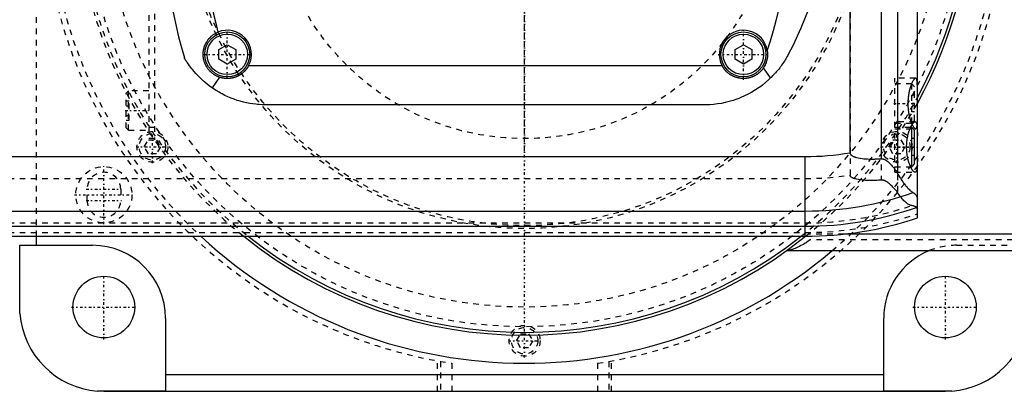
# Model space of a CAD drawing. Extents: x -702 to 174, y -90 to 90.
# Tile 11 of 13: x -90 to 86, y -90 to -24. Entities that reach past the tile are written whole.
import ezdxf

# ---------------------------------------------------------------- set-up
doc = ezdxf.new("R2010")
doc.units = 0
doc.linetypes.add('CENTER', pattern=[1.5, 0.45, -0.5, 0.05, -0.5])
doc.linetypes.add('DASHED', pattern=[2, 1, -1])
for name, color, linetype in [('AM_0', 7, 'CONTINUOUS'), ('AM_3', 7, 'DASHED'), ('AM_7', 7, 'CENTER')]:
    doc.layers.add(name, color=color, linetype=linetype)

msp = doc.modelspace()

# ---------------------------------------------------------------- linework, layer by layer
at = {"layer": 'AM_0', "color": 7, "linetype": 'CONTINUOUS'}
for p, q in [((70, -59.1), (70, 59.1)), ((66.48, 51.17), (66.48, -51.17)), ((58, -47.52), (58, 47.52)), ((63.58, 48.57), (63.58, -48.57)), ((-54.5, -29.13), (-53, -28.27)), ((-54.5, -30.87), (-54.5, -29.13)), ((-53, -28.27), (-51.5, -29.13)), ((-51.5, -29.13), (-51.5, -30.87)), ((37.5, -29.13), (39, -28.27)), ((37.5, -30.87), (37.5, -29.13)), ((39, -28.27), (40.5, -29.13)), ((40.5, -29.13), (40.5, -30.87)), ((-53, -31.73), (-54.5, -30.87)), ((-51.5, -30.87), (-53, -31.73)), ((39, -31.73), (37.5, -30.87)), ((40.5, -30.87), (39, -31.73)), ((-49.19, -32), (35.19, -32)), ((43.84, -34.2), (42.58, -32.38)), ((-54.39, -34.07), (-55.72, -35.94)), ((32, -39), (-46, -39)), ((69, -43), (68.79, -43)), ((69.5, -43.5), (69, -43)), ((69, -50), (69, -43)), ((69.5, -49.5), (69.5, -43.5)), ((-325.1, -48.19), (50, -48.19)), ((50, -62.39), (50, -48.19)), ((68.79, -50), (69, -50)), ((69, -50), (69.5, -49.5)), ((-346.27, -57.89), (50, -57.89)), ((-387.95, -60.6), (50, -60.6)), ((-440, -62.39), (50, -62.39)), ((-87, -64), (-87, -62.39)), ((127, -62), (56.95, -62)), ((-89.96, -64), (-77, -64)), ((-89.96, -76.12), (-89.96, -64)), ((127, -65), (46.64, -65)), ((-64, -77), (-64, -89.96)), ((64, -89.96), (64, -77)), ((-64, -87), (64, -87)), ((-64, -89.96), (-76.12, -89.96)), ((-75, -90), (75, -90)), ((76.12, -89.96), (64, -89.96))]:
    msp.add_line(p, q, dxfattribs=at)
for points in [[(50.56, -22.12, 0), (49.26, -25.35, 0), (47.78, -28.5, 0), (46.98, -30.04, 0)], [(-54.39, -34.07, 0), (-54.44, -34.05, 0), (-54.53, -34.02, 0), (-54.62, -33.99, 0), (-54.66, -33.97, 0), (-54.7, -33.95, 0), (-54.79, -33.91, 0), (-54.88, -33.87, 0), (-54.96, -33.83, 0), (-55.05, -33.78, 0), (-55.13, -33.74, 0), (-55.17, -33.71, 0), (-55.21, -33.69, 0), (-55.29, -33.64, 0), (-55.37, -33.59, 0), (-55.45, -33.53, 0), (-55.53, -33.48, 0), (-55.6, -33.42, 0), (-55.64, -33.39, 0), (-55.68, -33.36, 0), (-55.75, -33.3, 0), (-55.82, -33.24, 0), (-55.86, -33.21, 0), (-55.9, -33.18, 0), (-55.96, -33.11, 0), (-56.03, -33.05, 0), (-56.07, -33.01, 0), (-56.1, -32.98, 0), (-56.17, -32.91, 0), (-56.23, -32.84, 0), (-56.29, -32.77, 0), (-56.35, -32.69, 0), (-56.41, -32.62, 0), (-56.44, -32.58, 0), (-56.47, -32.54, 0), (-56.53, -32.46, 0), (-56.58, -32.38, 0), (-56.63, -32.3, 0), (-56.69, -32.22, 0), (-56.73, -32.13, 0), (-56.76, -32.09, 0), (-56.78, -32.05, 0), (-56.83, -31.96, 0), (-56.87, -31.87, 0), (-56.91, -31.79, 0), (-56.95, -31.7, 0), (-56.99, -31.61, 0), (-57.01, -31.56, 0), (-57.02, -31.52, 0), (-57.06, -31.43, 0), (-57.09, -31.33, 0), (-57.12, -31.24, 0), (-57.14, -31.14, 0), (-57.17, -31.05, 0), (-57.18, -31, 0), (-57.19, -30.95, 0), (-57.21, -30.86, 0), (-57.23, -30.76, 0), (-57.25, -30.67, 0), (-57.26, -30.57, 0), (-57.27, -30.47, 0), (-57.28, -30.43, 0), (-57.28, -30.38, 0), (-57.29, -30.28, 0), (-57.3, -30.18, 0), (-57.3, -30.14, 0), (-57.3, -30.09, 0), (-57.3, -29.99, 0), (-57.3, -29.9, 0), (-57.3, -29.85, 0), (-57.3, -29.8, 0), (-57.29, -29.7, 0), (-57.28, -29.61, 0), (-57.27, -29.51, 0), (-57.26, -29.42, 0), (-57.25, -29.32, 0), (-57.24, -29.27, 0), (-57.23, -29.23, 0), (-57.21, -29.13, 0), (-57.19, -29.04, 0), (-57.17, -28.95, 0), (-57.14, -28.86, 0), (-57.12, -28.76, 0), (-57.1, -28.72, 0), (-57.09, -28.67, 0), (-57.06, -28.58, 0), (-57.03, -28.49, 0), (-56.99, -28.41, 0), (-56.96, -28.32, 0), (-56.92, -28.23, 0), (-56.9, -28.19, 0), (-56.88, -28.14, 0), (-56.84, -28.06, 0), (-56.79, -27.98, 0), (-56.75, -27.89, 0), (-56.7, -27.81, 0), (-56.65, -27.73, 0), (-56.63, -27.69, 0), (-56.6, -27.65, 0), (-56.55, -27.57, 0), (-56.49, -27.49, 0), (-56.44, -27.41, 0), (-56.38, -27.34, 0), (-56.32, -27.26, 0), (-56.29, -27.23, 0), (-56.26, -27.19, 0), (-56.19, -27.12, 0), (-56.13, -27.05, 0), (-56.09, -27.01, 0), (-56.06, -26.98, 0), (-55.99, -26.91, 0), (-55.92, -26.84, 0), (-55.89, -26.81, 0), (-55.85, -26.78, 0), (-55.78, -26.72, 0), (-55.7, -26.65, 0), (-55.63, -26.59, 0), (-55.55, -26.54, 0), (-55.47, -26.48, 0), (-55.43, -26.45, 0), (-55.39, -26.42, 0), (-55.31, -26.37, 0), (-55.22, -26.32, 0), (-55.14, -26.27, 0), (-55.05, -26.22, 0), (-54.97, -26.18, 0), (-54.92, -26.15, 0), (-54.88, -26.13, 0), (-54.79, -26.09, 0), (-54.7, -26.05, 0), (-54.66, -26.03, 0)], [(43.25, -29.34, 0), (43.26, -29.43, 0), (43.28, -29.61, 0), (43.29, -29.78, 0), (43.3, -29.87, 0), (43.3, -29.96, 0), (43.3, -30.13, 0), (43.29, -30.31, 0), (43.27, -30.49, 0), (43.25, -30.66, 0), (43.22, -30.83, 0), (43.2, -30.92, 0), (43.18, -31.01, 0), (43.14, -31.18, 0), (43.08, -31.35, 0), (43.03, -31.51, 0), (42.96, -31.68, 0), (42.89, -31.84, 0), (42.85, -31.92, 0), (42.81, -32, 0), (42.72, -32.15, 0), (42.63, -32.3, 0), (42.58, -32.38, 0)], [(-55.72, -35.94, 0), (-55.99, -35.76, 0), (-56.5, -35.37, 0), (-56.99, -34.97, 0), (-57.22, -34.77, 0), (-57.44, -34.57, 0), (-57.86, -34.18, 0), (-58.25, -33.78, 0), (-58.61, -33.4, 0), (-58.93, -33.03, 0), (-59.22, -32.68, 0), (-59.36, -32.52, 0), (-59.48, -32.35, 0), (-59.72, -32.04, 0), (-59.93, -31.74, 0), (-60.12, -31.47, 0), (-60.22, -31.32, 0), (-60.25, -31.28, 0), (-60.27, -31.24, 0), (-60.28, -31.22, 0), (-60.3, -31.2, 0), (-60.32, -31.16, 0), (-60.34, -31.12, 0), (-60.37, -31.09, 0), (-60.39, -31.05, 0), (-60.41, -31.02, 0), (-60.42, -31, 0), (-60.43, -30.99, 0), (-60.45, -30.96, 0), (-60.47, -30.93, 0), (-60.48, -30.91, 0), (-60.48, -30.9, 0), (-60.5, -30.87, 0), (-60.52, -30.84, 0), (-60.53, -30.83, 0), (-60.53, -30.82, 0), (-60.55, -30.79, 0), (-60.56, -30.77, 0), (-60.58, -30.75, 0), (-60.59, -30.73, 0), (-60.6, -30.71, 0), (-60.6, -30.7, 0), (-60.61, -30.69, 0), (-60.62, -30.68, 0), (-60.63, -30.66, 0), (-60.63, -30.65, 0), (-60.64, -30.64, 0), (-60.64, -30.63, 0), (-60.65, -30.63, 0), (-60.65, -30.63, 0), (-60.65, -30.62, 0), (-60.65, -30.62, 0), (-60.65, -30.62, 0)], [(46.98, -30.04, 0), (46.91, -30.17, 0), (46.76, -30.43, 0), (46.61, -30.68, 0), (46.54, -30.81, 0), (46.46, -30.94, 0), (46.31, -31.18, 0), (46.15, -31.43, 0), (45.98, -31.67, 0), (45.81, -31.91, 0), (45.64, -32.14, 0), (45.56, -32.26, 0), (45.47, -32.37, 0), (45.29, -32.6, 0), (45.11, -32.82, 0), (44.92, -33.05, 0), (44.73, -33.26, 0), (44.54, -33.48, 0), (44.44, -33.58, 0), (44.35, -33.69, 0), (44.15, -33.89, 0), (43.94, -34.1, 0), (43.84, -34.2, 0)], [(-49.19, -32, 0), (-49.21, -32.03, 0), (-49.23, -32.08, 0), (-49.26, -32.13, 0), (-49.28, -32.15, 0), (-49.29, -32.18, 0), (-49.32, -32.22, 0), (-49.35, -32.27, 0), (-49.38, -32.32, 0), (-49.41, -32.37, 0), (-49.44, -32.42, 0), (-49.46, -32.44, 0), (-49.48, -32.46, 0), (-49.51, -32.51, 0), (-49.54, -32.56, 0), (-49.58, -32.6, 0), (-49.61, -32.64, 0), (-49.64, -32.69, 0), (-49.66, -32.71, 0), (-49.68, -32.73, 0), (-49.72, -32.77, 0), (-49.75, -32.82, 0), (-49.77, -32.84, 0), (-49.79, -32.86, 0), (-49.82, -32.9, 0), (-49.86, -32.94, 0), (-49.88, -32.96, 0), (-49.9, -32.98, 0), (-49.94, -33.02, 0), (-49.98, -33.06, 0), (-50.01, -33.09, 0), (-50.05, -33.13, 0), (-50.09, -33.17, 0), (-50.12, -33.19, 0), (-50.14, -33.21, 0), (-50.18, -33.24, 0), (-50.22, -33.28, 0), (-50.26, -33.32, 0), (-50.31, -33.35, 0), (-50.35, -33.39, 0), (-50.37, -33.4, 0), (-50.39, -33.42, 0), (-50.44, -33.45, 0), (-50.48, -33.49, 0), (-50.53, -33.52, 0), (-50.58, -33.55, 0), (-50.62, -33.58, 0), (-50.65, -33.6, 0), (-50.67, -33.61, 0), (-50.72, -33.65, 0), (-50.77, -33.68, 0), (-50.82, -33.7, 0), (-50.87, -33.73, 0), (-50.92, -33.76, 0), (-50.94, -33.77, 0), (-50.97, -33.79, 0), (-51.02, -33.82, 0), (-51.07, -33.84, 0), (-51.12, -33.87, 0), (-51.17, -33.89, 0), (-51.22, -33.92, 0), (-51.25, -33.93, 0), (-51.28, -33.94, 0), (-51.33, -33.96, 0), (-51.38, -33.98, 0), (-51.41, -33.99, 0), (-51.43, -34, 0), (-51.49, -34.03, 0), (-51.54, -34.05, 0), (-51.57, -34.05, 0), (-51.6, -34.06, 0), (-51.65, -34.08, 0), (-51.7, -34.1, 0), (-51.76, -34.12, 0), (-51.81, -34.13, 0), (-51.87, -34.15, 0), (-51.9, -34.16, 0), (-51.92, -34.16, 0), (-51.98, -34.18, 0), (-52.04, -34.19, 0), (-52.09, -34.2, 0), (-52.15, -34.21, 0), (-52.2, -34.23, 0), (-52.23, -34.23, 0), (-52.26, -34.24, 0), (-52.31, -34.25, 0), (-52.37, -34.25, 0), (-52.43, -34.26, 0), (-52.48, -34.27, 0), (-52.54, -34.28, 0), (-52.57, -34.28, 0), (-52.59, -34.28, 0), (-52.65, -34.29, 0), (-52.7, -34.29, 0), (-52.76, -34.29, 0), (-52.82, -34.3, 0), (-52.87, -34.3, 0), (-52.9, -34.3, 0), (-52.93, -34.3, 0), (-52.98, -34.3, 0), (-53.03, -34.3, 0), (-53.09, -34.3, 0), (-53.14, -34.3, 0), (-53.2, -34.3, 0), (-53.23, -34.29, 0), (-53.25, -34.29, 0), (-53.31, -34.29, 0), (-53.37, -34.28, 0), (-53.39, -34.28, 0), (-53.42, -34.28, 0), (-53.48, -34.27, 0), (-53.53, -34.27, 0), (-53.56, -34.26, 0), (-53.59, -34.26, 0), (-53.64, -34.25, 0), (-53.7, -34.24, 0), (-53.76, -34.23, 0), (-53.81, -34.22, 0), (-53.87, -34.21, 0), (-53.9, -34.21, 0), (-53.92, -34.2, 0), (-53.98, -34.19, 0), (-54.03, -34.17, 0), (-54.09, -34.16, 0), (-54.15, -34.14, 0), (-54.2, -34.13, 0), (-54.23, -34.12, 0), (-54.26, -34.11, 0), (-54.31, -34.1, 0), (-54.36, -34.08, 0), (-54.39, -34.07, 0)], [(42.58, -32.38, 0), (42.56, -32.41, 0), (42.51, -32.48, 0), (42.46, -32.55, 0), (42.44, -32.58, 0), (42.42, -32.61, 0), (42.37, -32.68, 0), (42.31, -32.74, 0), (42.26, -32.8, 0), (42.21, -32.86, 0), (42.15, -32.92, 0), (42.13, -32.95, 0), (42.1, -32.98, 0), (42.04, -33.04, 0), (41.99, -33.09, 0), (41.93, -33.15, 0), (41.87, -33.2, 0), (41.81, -33.26, 0), (41.78, -33.28, 0), (41.75, -33.31, 0), (41.68, -33.36, 0), (41.62, -33.41, 0), (41.58, -33.44, 0), (41.55, -33.46, 0), (41.48, -33.51, 0), (41.42, -33.56, 0), (41.38, -33.58, 0), (41.35, -33.6, 0), (41.28, -33.65, 0), (41.21, -33.69, 0), (41.13, -33.73, 0), (41.06, -33.77, 0), (40.99, -33.81, 0), (40.95, -33.83, 0), (40.91, -33.85, 0), (40.84, -33.89, 0), (40.76, -33.92, 0), (40.68, -33.96, 0), (40.61, -33.99, 0), (40.53, -34.02, 0), (40.49, -34.03, 0), (40.45, -34.05, 0), (40.37, -34.08, 0), (40.29, -34.1, 0), (40.21, -34.13, 0), (40.13, -34.15, 0), (40.05, -34.17, 0), (40.01, -34.18, 0), (39.97, -34.19, 0), (39.89, -34.21, 0), (39.8, -34.22, 0), (39.72, -34.24, 0), (39.64, -34.25, 0), (39.56, -34.26, 0), (39.52, -34.27, 0), (39.48, -34.27, 0), (39.4, -34.28, 0), (39.31, -34.29, 0), (39.23, -34.29, 0), (39.15, -34.3, 0), (39.07, -34.3, 0), (39.03, -34.3, 0), (38.99, -34.3, 0), (38.91, -34.3, 0), (38.83, -34.3, 0), (38.79, -34.29, 0), (38.75, -34.29, 0), (38.67, -34.29, 0), (38.59, -34.28, 0), (38.55, -34.28, 0), (38.51, -34.27, 0), (38.42, -34.26, 0), (38.34, -34.25, 0), (38.26, -34.24, 0), (38.18, -34.22, 0), (38.1, -34.2, 0), (38.06, -34.2, 0), (38.02, -34.19, 0), (37.93, -34.17, 0), (37.85, -34.14, 0), (37.77, -34.12, 0), (37.69, -34.1, 0), (37.61, -34.07, 0), (37.57, -34.06, 0), (37.53, -34.04, 0), (37.45, -34.01, 0), (37.38, -33.98, 0), (37.3, -33.95, 0), (37.22, -33.92, 0), (37.15, -33.88, 0), (37.11, -33.86, 0), (37.07, -33.84, 0), (37, -33.8, 0), (36.92, -33.76, 0), (36.85, -33.72, 0), (36.78, -33.68, 0), (36.71, -33.64, 0), (36.67, -33.62, 0), (36.64, -33.59, 0), (36.57, -33.55, 0), (36.5, -33.5, 0), (36.43, -33.45, 0), (36.37, -33.4, 0), (36.3, -33.35, 0), (36.27, -33.32, 0), (36.24, -33.3, 0), (36.18, -33.25, 0), (36.12, -33.19, 0), (36.09, -33.16, 0), (36.06, -33.14, 0), (36, -33.08, 0), (35.95, -33.03, 0), (35.92, -33, 0), (35.89, -32.97, 0), (35.83, -32.91, 0), (35.78, -32.85, 0), (35.73, -32.79, 0), (35.67, -32.73, 0), (35.62, -32.66, 0), (35.6, -32.63, 0), (35.57, -32.6, 0), (35.52, -32.53, 0), (35.48, -32.46, 0), (35.43, -32.4, 0), (35.38, -32.33, 0), (35.34, -32.25, 0), (35.32, -32.22, 0), (35.3, -32.18, 0), (35.25, -32.11, 0), (35.21, -32.04, 0), (35.19, -32, 0)], [(43.84, -34.2, 0), (43.55, -34.48, 0), (42.96, -34.99, 0), (42.38, -35.46, 0), (42.08, -35.69, 0), (41.78, -35.91, 0), (41.16, -36.32, 0), (40.52, -36.71, 0), (39.87, -37.07, 0), (39.21, -37.4, 0), (38.53, -37.7, 0), (38.19, -37.83, 0), (37.85, -37.96, 0), (37.16, -38.2, 0), (36.46, -38.4, 0), (35.77, -38.58, 0), (35.07, -38.72, 0), (34.38, -38.83, 0), (34.03, -38.88, 0), (33.69, -38.92, 0), (33, -38.97, 0), (32.33, -39, 0), (32, -39, 0)], [(-46, -39, 0), (-46.27, -39, 0), (-46.8, -38.98, 0), (-47.34, -38.95, 0), (-47.62, -38.92, 0), (-47.89, -38.89, 0), (-48.45, -38.82, 0), (-49, -38.73, 0), (-49.56, -38.62, 0), (-50.12, -38.49, 0), (-50.68, -38.34, 0), (-50.95, -38.26, 0), (-51.23, -38.18, 0), (-51.78, -37.99, 0), (-52.33, -37.78, 0), (-52.88, -37.55, 0), (-53.41, -37.3, 0), (-53.94, -37.03, 0), (-54.2, -36.89, 0), (-54.46, -36.74, 0), (-54.98, -36.44, 0), (-55.48, -36.11, 0), (-55.72, -35.94, 0)], [(69.59, -51, 0), (69.58, -51, 0), (69.55, -51, 0), (69.52, -50.99, 0), (69.51, -50.98, 0), (69.49, -50.98, 0), (69.46, -50.96, 0), (69.43, -50.94, 0), (69.4, -50.92, 0), (69.37, -50.9, 0), (69.33, -50.87, 0), (69.32, -50.85, 0), (69.3, -50.83, 0), (69.26, -50.8, 0), (69.23, -50.75, 0), (69.19, -50.71, 0), (69.16, -50.66, 0), (69.12, -50.61, 0), (69.1, -50.58, 0), (69.08, -50.55, 0), (69.05, -50.49, 0), (69.01, -50.43, 0), (68.99, -50.4, 0), (68.97, -50.37, 0), (68.93, -50.3, 0), (68.9, -50.23, 0), (68.88, -50.19, 0), (68.86, -50.15, 0), (68.82, -50.08, 0), (68.78, -50, 0), (68.75, -49.91, 0), (68.71, -49.83, 0), (68.68, -49.74, 0), (68.66, -49.7, 0), (68.64, -49.66, 0), (68.61, -49.57, 0), (68.58, -49.47, 0), (68.54, -49.38, 0), (68.51, -49.27, 0), (68.48, -49.17, 0), (68.46, -49.12, 0), (68.45, -49.07, 0), (68.42, -48.96, 0), (68.39, -48.84, 0), (68.36, -48.73, 0), (68.33, -48.61, 0), (68.3, -48.49, 0), (68.29, -48.43, 0), (68.28, -48.37, 0), (68.25, -48.25, 0), (68.23, -48.13, 0), (68.21, -48, 0), (68.19, -47.87, 0), (68.17, -47.74, 0), (68.16, -47.68, 0), (68.15, -47.61, 0), (68.14, -47.48, 0), (68.13, -47.35, 0), (68.12, -47.22, 0), (68.11, -47.09, 0), (68.1, -46.96, 0), (68.1, -46.89, 0), (68.09, -46.83, 0), (68.09, -46.69, 0), (68.09, -46.56, 0), (68.09, -46.5, 0), (68.09, -46.44, 0), (68.09, -46.31, 0), (68.09, -46.17, 0), (68.1, -46.11, 0), (68.1, -46.04, 0), (68.11, -45.91, 0), (68.12, -45.78, 0), (68.13, -45.65, 0), (68.14, -45.52, 0), (68.15, -45.39, 0), (68.16, -45.32, 0), (68.17, -45.26, 0), (68.19, -45.13, 0), (68.21, -45, 0), (68.23, -44.87, 0), (68.25, -44.75, 0), (68.28, -44.63, 0), (68.29, -44.57, 0), (68.3, -44.51, 0), (68.33, -44.39, 0), (68.36, -44.27, 0), (68.39, -44.16, 0), (68.42, -44.04, 0), (68.45, -43.93, 0), (68.46, -43.88, 0), (68.48, -43.83, 0), (68.51, -43.73, 0), (68.54, -43.62, 0), (68.58, -43.53, 0), (68.61, -43.43, 0), (68.64, -43.34, 0), (68.66, -43.3, 0), (68.68, -43.26, 0), (68.71, -43.17, 0), (68.75, -43.09, 0), (68.78, -43, 0), (68.82, -42.92, 0), (68.86, -42.85, 0), (68.88, -42.81, 0), (68.9, -42.77, 0), (68.93, -42.7, 0), (68.97, -42.63, 0), (68.99, -42.6, 0), (69.01, -42.57, 0), (69.05, -42.51, 0), (69.08, -42.45, 0), (69.1, -42.42, 0), (69.12, -42.39, 0), (69.16, -42.34, 0), (69.19, -42.29, 0), (69.23, -42.25, 0), (69.26, -42.2, 0), (69.3, -42.17, 0), (69.32, -42.15, 0), (69.33, -42.13, 0), (69.37, -42.1, 0), (69.4, -42.08, 0), (69.43, -42.06, 0), (69.46, -42.04, 0), (69.49, -42.02, 0), (69.51, -42.02, 0), (69.52, -42.01, 0), (69.55, -42, 0), (69.58, -42, 0), (69.59, -42, 0)], [(69.59, -42, 0), (69.62, -42, 0), (69.67, -42.02, 0), (69.72, -42.05, 0), (69.74, -42.07, 0), (69.76, -42.1, 0), (69.8, -42.17, 0), (69.84, -42.25, 0), (69.87, -42.35, 0), (69.9, -42.47, 0), (69.92, -42.6, 0), (69.93, -42.68, 0), (69.94, -42.75, 0), (69.96, -42.92, 0), (69.97, -43.09, 0), (69.98, -43.27, 0), (69.99, -43.47, 0), (69.99, -43.67, 0), (69.99, -43.78, 0), (70, -43.9, 0), (70, -44.13, 0), (70, -44.38, 0), (70, -44.5, 0)], [(58, -47.52, 0), (58, -47.53, 0), (58, -47.54, 0), (58, -47.55, 0), (58, -47.55, 0), (58, -47.56, 0), (58, -47.57, 0), (58, -47.57, 0), (58, -47.58, 0), (58.01, -47.59, 0), (58.01, -47.6, 0), (58.01, -47.61, 0), (58.01, -47.61, 0), (58.01, -47.62, 0), (58.01, -47.63, 0), (58.02, -47.64, 0), (58.02, -47.65, 0), (58.02, -47.66, 0), (58.02, -47.66, 0), (58.02, -47.67, 0), (58.03, -47.67, 0), (58.03, -47.68, 0), (58.03, -47.69, 0), (58.03, -47.69, 0), (58.04, -47.7, 0), (58.04, -47.71, 0), (58.04, -47.71, 0), (58.04, -47.72, 0), (58.05, -47.73, 0), (58.05, -47.73, 0), (58.06, -47.74, 0), (58.06, -47.75, 0), (58.07, -47.76, 0), (58.07, -47.76, 0), (58.07, -47.77, 0), (58.07, -47.78, 0), (58.08, -47.78, 0), (58.08, -47.79, 0), (58.09, -47.8, 0), (58.09, -47.81, 0), (58.1, -47.81, 0), (58.1, -47.81, 0), (58.11, -47.82, 0), (58.11, -47.83, 0), (58.12, -47.83, 0), (58.12, -47.84, 0), (58.13, -47.85, 0), (58.13, -47.85, 0), (58.13, -47.86, 0), (58.14, -47.86, 0), (58.15, -47.87, 0), (58.17, -47.89, 0), (58.21, -47.93, 0), (58.23, -47.95, 0), (58.25, -47.97, 0), (58.3, -48, 0), (58.34, -48.03, 0), (58.39, -48.06, 0), (58.44, -48.09, 0), (58.49, -48.11, 0), (58.51, -48.13, 0), (58.54, -48.14, 0), (58.59, -48.16, 0), (58.64, -48.19, 0), (58.67, -48.2, 0), (58.69, -48.21, 0), (58.75, -48.23, 0), (58.8, -48.25, 0), (58.82, -48.26, 0), (58.85, -48.27, 0), (58.9, -48.28, 0), (58.95, -48.3, 0), (59.13, -48.35, 0), (59.46, -48.43, 0), (59.8, -48.49, 0), (60.14, -48.54, 0), (60.46, -48.57, 0), (60.62, -48.58, 0), (60.78, -48.6, 0), (61.1, -48.62, 0), (61.42, -48.63, 0), (61.74, -48.63, 0), (62.07, -48.63, 0), (62.4, -48.63, 0), (62.57, -48.62, 0), (62.74, -48.62, 0), (63.07, -48.6, 0), (63.41, -48.58, 0), (63.58, -48.57, 0)], [(63.58, -48.57, 0), (63.6, -48.57, 0), (63.63, -48.57, 0), (63.67, -48.57, 0), (63.68, -48.57, 0), (63.7, -48.57, 0), (63.73, -48.57, 0), (63.76, -48.57, 0), (63.8, -48.58, 0), (63.83, -48.58, 0), (63.86, -48.59, 0), (63.88, -48.59, 0), (63.9, -48.6, 0), (63.93, -48.61, 0), (63.96, -48.62, 0), (63.99, -48.63, 0), (64.02, -48.64, 0), (64.06, -48.65, 0), (64.07, -48.66, 0), (64.09, -48.66, 0), (64.12, -48.68, 0), (64.15, -48.69, 0), (64.16, -48.7, 0), (64.18, -48.71, 0), (64.21, -48.72, 0), (64.24, -48.74, 0), (64.25, -48.74, 0), (64.27, -48.75, 0), (64.3, -48.77, 0), (64.32, -48.79, 0), (64.35, -48.8, 0), (64.38, -48.82, 0), (64.41, -48.84, 0), (64.42, -48.85, 0), (64.44, -48.86, 0), (64.47, -48.88, 0), (64.49, -48.9, 0), (64.59, -48.97, 0), (64.74, -49.1, 0), (64.9, -49.23, 0), (65.05, -49.38, 0), (65.13, -49.46, 0), (65.21, -49.54, 0), (65.37, -49.71, 0), (65.53, -49.9, 0), (65.69, -50.09, 0), (65.84, -50.28, 0), (66, -50.48, 0), (66.07, -50.58, 0), (66.14, -50.68, 0), (66.28, -50.88, 0), (66.41, -51.07, 0), (66.48, -51.17, 0)], [(70, -48.5, 0), (70, -48.62, 0), (70, -48.87, 0), (70, -49.1, 0), (69.99, -49.22, 0), (69.99, -49.33, 0), (69.99, -49.53, 0), (69.98, -49.73, 0), (69.97, -49.91, 0), (69.96, -50.08, 0), (69.94, -50.25, 0), (69.93, -50.32, 0), (69.92, -50.4, 0), (69.9, -50.53, 0), (69.87, -50.65, 0), (69.84, -50.75, 0), (69.8, -50.83, 0), (69.76, -50.9, 0), (69.74, -50.93, 0), (69.72, -50.95, 0), (69.67, -50.98, 0), (69.62, -51, 0), (69.59, -51, 0)], [(66.48, -51.17, 0), (66.55, -51.33, 0), (66.72, -51.62, 0), (66.88, -51.91, 0), (66.97, -52.04, 0), (67.05, -52.18, 0), (67.22, -52.44, 0), (67.39, -52.68, 0), (67.56, -52.91, 0), (67.72, -53.13, 0), (67.89, -53.34, 0), (67.97, -53.44, 0), (68.05, -53.53, 0), (68.21, -53.71, 0), (68.37, -53.87, 0), (68.52, -54.02, 0), (68.66, -54.16, 0), (68.8, -54.28, 0), (68.87, -54.34, 0), (68.94, -54.39, 0), (69.06, -54.49, 0), (69.18, -54.57, 0), (69.24, -54.6, 0)], [(69.24, -54.6, 0), (69.28, -54.63, 0), (69.37, -54.68, 0), (69.44, -54.73, 0), (69.48, -54.76, 0), (69.51, -54.79, 0), (69.58, -54.85, 0), (69.64, -54.91, 0), (69.7, -54.97, 0), (69.75, -55.03, 0), (69.79, -55.1, 0), (69.82, -55.13, 0), (69.84, -55.16, 0), (69.87, -55.23, 0), (69.9, -55.3, 0), (69.93, -55.37, 0), (69.95, -55.44, 0), (69.97, -55.51, 0), (69.98, -55.55, 0), (69.99, -55.58, 0), (69.99, -55.66, 0), (70, -55.74, 0), (70, -55.78, 0)], [(-89.96, -76.12, 0), (-89.97, -75.93, 0), (-89.99, -75.56, 0), (-90, -75.18, 0), (-90, -75, 0)], [(-75, -90, 0), (-75.18, -90, 0), (-75.56, -89.99, 0), (-75.93, -89.97, 0), (-76.12, -89.96, 0)], [(76.12, -89.96, 0), (75.93, -89.97, 0), (75.56, -89.99, 0), (75.18, -90, 0), (75, -90, 0)]]:
    msp.add_polyline3d(points, dxfattribs=at)
for centre, radius in [((-53, -30), 4), ((39, -30), 4), ((-53, -30), 3.6), ((39, -30), 3.6), ((-75, -75), 5.5), ((75, -75), 5.5)]:
    msp.add_circle(centre, radius, dxfattribs=at)
for centre, radius, start, end in [((0, 0), 80, 331.045, 28.955), ((0, 0), 79.5, 331.7031, 28.2969), ((45, 0), 110, 163.8371, 196.1629), ((-45, 0), 93, 341.6079, 18.3921), ((45, 0), 103, 165.3606, 194.6394), ((-53, -30), 4.3, 332.2823, 112.6532), ((39, -30), 4.3, 8.7868, 207.7177), ((50, 0), 48.19, 270, 279.5555), ((50, 0), 57.89, 270, 289.4116), ((50, 0), 60.6, 270, 289.2721), ((50, 0), 62.39, 270, 288.6977), ((0, 0), 85, 227.2208, 310.1192), ((0, 0), 80, 231.2468, 308.7532), ((0, 0), 79.5, 231.698, 308.302), ((-77, -77), 13, 0, 90), ((77, -77), 13, 112.6199, 180), ((-75, -75), 15, 184.2866, 265.7134), ((75, -75), 15, 274.2866, 355.7134)]:
    msp.add_arc(centre, radius, start, end, dxfattribs=at)
at = {"layer": 'AM_3', "color": 6, "linetype": 'DASHED'}
for p, q in [((-87, -62.39), (-87, 62.39)), ((66.48, 54.6), (66.48, -54.6)), ((58, 51.49), (58, -51.49)), ((63.58, 52.38), (63.58, -52.38)), ((-67, 45), (-67, -45)), ((-66, 45.21), (-66, -45.21)), ((69.69, -34.25), (66, -34.25)), ((66, -51), (66, -34.25)), ((-70.6, -36.5), (-71, -36.9)), ((-67, -36.5), (-70.6, -36.5)), ((-70.6, -43.5), (-70.6, -36.5)), ((69, -35.25), (66, -35.25)), ((69.5, -35.75), (69, -35.25)), ((69, -42.25), (69, -35.25)), ((69.5, -41.75), (69.5, -35.75)), ((-71, -43.1), (-71, -36.9)), ((-71, -38.27), (-70.5, -38.27)), ((-70.5, -41.73), (-70.5, -38.27)), ((69.5, -37.25), (69, -37.25)), ((-71, -39.13), (-70.5, -39.13)), ((69.5, -38.75), (69, -38.75)), ((69.5, -40.25), (69, -40.25)), ((-71, -40.87), (-70.5, -40.87)), ((-71, -41.73), (-70.5, -41.73)), ((69.59, -42), (66, -42)), ((69, -42.25), (69.5, -41.75)), ((-71, -43.1), (-70.6, -43.5)), ((-70.6, -43.5), (-67, -43.5)), ((-66, -43), (-67, -43)), ((66, -42.25), (69, -42.25)), ((68.79, -43), (66, -43)), ((66, -43.25), (69.69, -43.25)), ((-67.79, -46.46), (-67.07, -45.21)), ((-67.07, -45.21), (-65.63, -45.21)), ((-66, -45), (-67, -45)), ((-65.63, -45.21), (-64.91, -46.46)), ((64.91, -46.46), (65.63, -45.21)), ((65.63, -45.21), (67.07, -45.21)), ((67.07, -45.21), (67.79, -46.46)), ((69.5, -45), (69, -45)), ((-67.07, -47.71), (-67.79, -46.46)), ((-64.91, -46.46), (-65.63, -47.71)), ((65.63, -47.71), (64.91, -46.46)), ((67.79, -46.46), (67.07, -47.71)), ((69.5, -46.5), (69, -46.5)), ((-65.63, -47.71), (-67.07, -47.71)), ((67.07, -47.71), (65.63, -47.71)), ((69.5, -48), (69, -48)), ((66, -50), (68.79, -50)), ((-440, -52.11), (50, -52.11)), ((66, -51), (69.59, -51)), ((-78, -56), (-78, -54)), ((-72, -54), (-72, -56)), ((-440, -60.02), (50, -60.02)), ((-440, -61.72), (50, -61.72)), ((56.95, -62), (50.56, -62)), ((125, -63), (50.91, -63)), ((77, -64), (89.96, -64)), ((-1.44, -81), (-0.72, -79.75)), ((-0.72, -79.75), (0.72, -79.75)), ((0.72, -79.75), (1.44, -81)), ((-0.72, -82.25), (-1.44, -81)), ((0.72, -82.25), (-0.72, -82.25)), ((1.44, -81), (0.72, -82.25)), ((-15.5, -90), (-15.5, -84.59)), ((-15, -84.68), (-15, -90)), ((-13, -85.01), (-13, -90)), ((13, -85.01), (13, -90)), ((15, -84.68), (15, -90)), ((15.5, -90), (15.5, -84.59))]:
    msp.add_line(p, q, dxfattribs=at)
for points in [[(69.69, -34.25, 0), (69.67, -34.25, 0), (69.64, -34.26, 0), (69.61, -34.27, 0), (69.59, -34.28, 0), (69.57, -34.29, 0), (69.54, -34.31, 0), (69.5, -34.34, 0), (69.46, -34.38, 0), (69.42, -34.43, 0), (69.38, -34.48, 0), (69.36, -34.51, 0), (69.34, -34.53, 0), (69.29, -34.6, 0), (69.25, -34.67, 0), (69.21, -34.74, 0), (69.16, -34.82, 0), (69.12, -34.91, 0), (69.09, -34.95, 0), (69.07, -35, 0), (69.03, -35.1, 0), (68.98, -35.2, 0), (68.96, -35.25, 0)], [(70, -35.96, 0), (70, -35.87, 0), (70, -35.71, 0), (70, -35.55, 0), (69.99, -35.47, 0), (69.99, -35.4, 0), (69.99, -35.25, 0), (69.98, -35.11, 0), (69.97, -34.99, 0), (69.96, -34.86, 0), (69.95, -34.75, 0), (69.94, -34.7, 0), (69.93, -34.65, 0), (69.91, -34.56, 0), (69.89, -34.48, 0), (69.87, -34.42, 0), (69.84, -34.36, 0), (69.81, -34.32, 0), (69.79, -34.3, 0), (69.78, -34.28, 0), (69.74, -34.26, 0), (69.7, -34.25, 0), (69.69, -34.25, 0)], [(68.96, -35.25, 0), (68.95, -35.27, 0), (68.94, -35.32, 0), (68.92, -35.36, 0), (68.91, -35.38, 0), (68.9, -35.41, 0), (68.88, -35.45, 0), (68.86, -35.5, 0), (68.85, -35.54, 0), (68.83, -35.59, 0), (68.81, -35.64, 0), (68.81, -35.67, 0), (68.8, -35.69, 0), (68.78, -35.74, 0), (68.76, -35.79, 0), (68.75, -35.84, 0), (68.73, -35.9, 0), (68.71, -35.95, 0), (68.71, -35.98, 0), (68.7, -36.01, 0), (68.68, -36.06, 0), (68.67, -36.12, 0), (68.66, -36.15, 0), (68.65, -36.18, 0), (68.63, -36.23, 0), (68.62, -36.29, 0), (68.61, -36.32, 0), (68.6, -36.35, 0), (68.59, -36.41, 0), (68.57, -36.48, 0), (68.56, -36.54, 0), (68.55, -36.6, 0), (68.53, -36.66, 0), (68.53, -36.7, 0), (68.52, -36.73, 0), (68.51, -36.79, 0), (68.49, -36.86, 0), (68.48, -36.92, 0), (68.47, -36.99, 0), (68.46, -37.06, 0), (68.45, -37.09, 0), (68.45, -37.12, 0), (68.44, -37.19, 0), (68.43, -37.26, 0), (68.42, -37.33, 0), (68.41, -37.4, 0), (68.4, -37.47, 0), (68.39, -37.5, 0), (68.39, -37.54, 0), (68.38, -37.61, 0), (68.37, -37.68, 0), (68.37, -37.75, 0), (68.36, -37.82, 0), (68.35, -37.89, 0), (68.35, -37.92, 0), (68.35, -37.96, 0), (68.34, -38.03, 0), (68.34, -38.1, 0), (68.33, -38.17, 0), (68.33, -38.24, 0), (68.33, -38.31, 0), (68.32, -38.35, 0), (68.32, -38.38, 0), (68.32, -38.45, 0), (68.32, -38.52, 0), (68.32, -38.56, 0), (68.32, -38.59, 0), (68.32, -38.66, 0), (68.32, -38.73, 0), (68.32, -38.77, 0), (68.32, -38.8, 0), (68.32, -38.87, 0), (68.32, -38.94, 0), (68.32, -39.01, 0), (68.32, -39.08, 0), (68.32, -39.15, 0), (68.33, -39.19, 0), (68.33, -39.22, 0), (68.33, -39.29, 0), (68.33, -39.36, 0), (68.34, -39.43, 0), (68.34, -39.51, 0), (68.35, -39.58, 0), (68.35, -39.61, 0), (68.36, -39.65, 0), (68.36, -39.72, 0), (68.37, -39.79, 0), (68.38, -39.86, 0), (68.38, -39.93, 0), (68.39, -40, 0), (68.4, -40.03, 0), (68.4, -40.07, 0), (68.41, -40.14, 0), (68.42, -40.2, 0), (68.43, -40.27, 0), (68.44, -40.34, 0), (68.45, -40.41, 0), (68.46, -40.44, 0), (68.46, -40.48, 0), (68.48, -40.54, 0), (68.49, -40.61, 0), (68.5, -40.67, 0), (68.51, -40.74, 0), (68.53, -40.8, 0), (68.53, -40.84, 0), (68.54, -40.87, 0), (68.55, -40.93, 0), (68.57, -40.99, 0), (68.57, -41.02, 0), (68.58, -41.05, 0), (68.6, -41.12, 0), (68.61, -41.18, 0), (68.62, -41.21, 0), (68.63, -41.24, 0), (68.64, -41.29, 0), (68.66, -41.35, 0), (68.67, -41.41, 0), (68.69, -41.47, 0), (68.71, -41.52, 0), (68.71, -41.55, 0), (68.72, -41.58, 0), (68.74, -41.63, 0), (68.76, -41.68, 0), (68.77, -41.73, 0), (68.79, -41.78, 0), (68.81, -41.83, 0), (68.81, -41.86, 0), (68.82, -41.88, 0), (68.84, -41.93, 0), (68.86, -41.98, 0), (68.86, -42, 0)], [(68.86, -42, 0), (68.88, -42.04, 0), (68.91, -42.13, 0), (68.95, -42.21, 0), (68.96, -42.25, 0)], [(69.69, -43.25, 0), (69.7, -43.25, 0), (69.74, -43.24, 0), (69.78, -43.22, 0), (69.79, -43.2, 0), (69.81, -43.18, 0), (69.84, -43.14, 0), (69.87, -43.08, 0), (69.89, -43.02, 0), (69.91, -42.94, 0), (69.93, -42.85, 0), (69.94, -42.8, 0), (69.95, -42.75, 0), (69.96, -42.64, 0), (69.97, -42.51, 0), (69.98, -42.39, 0), (69.99, -42.25, 0), (69.99, -42.1, 0), (69.99, -42.03, 0), (70, -41.95, 0), (70, -41.79, 0), (70, -41.63, 0), (70, -41.54, 0)], [(68.96, -42.25, 0), (68.98, -42.29, 0), (69.01, -42.37, 0), (69.05, -42.44, 0), (69.06, -42.48, 0)], [(69.06, -42.48, 0), (69.08, -42.52, 0), (69.12, -42.6, 0), (69.16, -42.67, 0), (69.18, -42.71, 0), (69.2, -42.75, 0), (69.24, -42.81, 0), (69.28, -42.87, 0), (69.31, -42.93, 0), (69.35, -42.98, 0), (69.39, -43.03, 0), (69.41, -43.06, 0), (69.42, -43.08, 0), (69.46, -43.12, 0), (69.49, -43.15, 0), (69.53, -43.18, 0), (69.56, -43.2, 0), (69.59, -43.22, 0), (69.6, -43.23, 0), (69.62, -43.24, 0), (69.65, -43.24, 0), (69.67, -43.25, 0), (69.69, -43.25, 0)], [(63.58, -52.38, 0), (63.41, -52.39, 0), (63.08, -52.41, 0), (62.75, -52.43, 0), (62.58, -52.44, 0), (62.42, -52.44, 0), (62.09, -52.45, 0), (61.77, -52.45, 0), (61.44, -52.45, 0), (61.12, -52.45, 0), (60.81, -52.43, 0), (60.65, -52.42, 0), (60.49, -52.41, 0), (60.18, -52.39, 0), (59.84, -52.35, 0), (59.51, -52.3, 0), (59.17, -52.23, 0), (58.99, -52.19, 0), (58.93, -52.17, 0), (58.88, -52.16, 0), (58.86, -52.15, 0), (58.83, -52.15, 0), (58.78, -52.13, 0), (58.73, -52.11, 0), (58.71, -52.1, 0), (58.68, -52.1, 0), (58.63, -52.08, 0), (58.58, -52.06, 0), (58.55, -52.05, 0), (58.53, -52.04, 0), (58.48, -52.01, 0), (58.42, -51.99, 0), (58.37, -51.96, 0), (58.33, -51.93, 0), (58.28, -51.91, 0), (58.26, -51.89, 0), (58.24, -51.87, 0), (58.19, -51.84, 0), (58.17, -51.82, 0), (58.16, -51.82, 0), (58.16, -51.81, 0), (58.15, -51.81, 0), (58.15, -51.8, 0), (58.14, -51.8, 0), (58.14, -51.79, 0), (58.13, -51.78, 0), (58.12, -51.78, 0), (58.12, -51.77, 0), (58.11, -51.77, 0), (58.11, -51.76, 0), (58.1, -51.76, 0), (58.1, -51.75, 0), (58.09, -51.74, 0), (58.09, -51.73, 0), (58.08, -51.73, 0), (58.08, -51.72, 0), (58.08, -51.72, 0), (58.07, -51.71, 0), (58.07, -51.7, 0), (58.06, -51.7, 0), (58.06, -51.69, 0), (58.05, -51.68, 0), (58.05, -51.68, 0), (58.05, -51.67, 0), (58.04, -51.67, 0), (58.04, -51.66, 0), (58.04, -51.65, 0), (58.04, -51.65, 0), (58.03, -51.64, 0), (58.03, -51.63, 0), (58.03, -51.63, 0), (58.02, -51.62, 0), (58.02, -51.61, 0), (58.02, -51.6, 0), (58.02, -51.6, 0), (58.01, -51.59, 0), (58.01, -51.58, 0), (58.01, -51.57, 0), (58.01, -51.57, 0), (58.01, -51.56, 0), (58.01, -51.55, 0), (58, -51.54, 0), (58, -51.53, 0), (58, -51.53, 0), (58, -51.52, 0), (58, -51.52, 0), (58, -51.51, 0), (58, -51.5, 0), (58, -51.49, 0)], [(66.48, -54.6, 0), (66.4, -54.51, 0), (66.26, -54.32, 0), (66.11, -54.14, 0), (66.03, -54.06, 0), (65.95, -53.97, 0), (65.8, -53.8, 0), (65.64, -53.63, 0), (65.49, -53.48, 0), (65.33, -53.33, 0), (65.18, -53.18, 0), (65.1, -53.12, 0), (65.02, -53.05, 0), (64.87, -52.93, 0), (64.72, -52.81, 0), (64.57, -52.7, 0), (64.47, -52.64, 0), (64.44, -52.63, 0), (64.42, -52.61, 0), (64.4, -52.6, 0), (64.39, -52.6, 0), (64.36, -52.58, 0), (64.33, -52.57, 0), (64.3, -52.55, 0), (64.28, -52.54, 0), (64.25, -52.52, 0), (64.23, -52.52, 0), (64.22, -52.51, 0), (64.19, -52.5, 0), (64.16, -52.48, 0), (64.14, -52.48, 0), (64.13, -52.47, 0), (64.1, -52.46, 0), (64.07, -52.45, 0), (64.05, -52.44, 0), (64.04, -52.44, 0), (64.01, -52.43, 0), (63.98, -52.42, 0), (63.95, -52.41, 0), (63.92, -52.4, 0), (63.88, -52.4, 0), (63.87, -52.39, 0), (63.85, -52.39, 0), (63.82, -52.39, 0), (63.79, -52.38, 0), (63.76, -52.38, 0), (63.73, -52.38, 0), (63.69, -52.38, 0), (63.68, -52.38, 0), (63.66, -52.38, 0), (63.63, -52.38, 0), (63.6, -52.38, 0), (63.58, -52.38, 0)], [(69.01, -56.93, 0), (68.95, -56.92, 0), (68.84, -56.89, 0), (68.72, -56.85, 0), (68.66, -56.82, 0), (68.59, -56.8, 0), (68.46, -56.73, 0), (68.33, -56.65, 0), (68.19, -56.55, 0), (68.05, -56.45, 0), (67.91, -56.33, 0), (67.83, -56.27, 0), (67.76, -56.2, 0), (67.61, -56.06, 0), (67.46, -55.9, 0), (67.3, -55.73, 0), (67.15, -55.55, 0), (67, -55.36, 0), (66.92, -55.26, 0), (66.85, -55.16, 0), (66.7, -54.94, 0), (66.55, -54.72, 0), (66.48, -54.6, 0)], [(70, -57.58, 0), (70, -57.55, 0), (69.99, -57.5, 0), (69.98, -57.45, 0), (69.97, -57.43, 0), (69.96, -57.4, 0), (69.94, -57.36, 0), (69.91, -57.31, 0), (69.88, -57.27, 0), (69.83, -57.23, 0), (69.79, -57.19, 0), (69.76, -57.17, 0), (69.73, -57.15, 0), (69.67, -57.12, 0), (69.6, -57.09, 0), (69.53, -57.06, 0), (69.45, -57.03, 0), (69.36, -57, 0), (69.32, -56.99, 0), (69.27, -56.98, 0), (69.17, -56.96, 0), (69.06, -56.94, 0), (69.01, -56.93, 0)], [(50.91, -63, 0), (50.89, -63.02, 0), (50.85, -63.05, 0), (50.81, -63.08, 0), (50.79, -63.09, 0), (50.77, -63.11, 0), (50.73, -63.14, 0), (50.69, -63.17, 0), (50.54, -63.28, 0), (50.29, -63.45, 0), (50.16, -63.53, 0), (50.03, -63.61, 0), (49.77, -63.77, 0), (49.51, -63.91, 0), (49.24, -64.05, 0), (48.97, -64.19, 0), (48.71, -64.31, 0), (48.58, -64.37, 0), (48.45, -64.43, 0), (48.2, -64.54, 0), (47.97, -64.63, 0), (47.74, -64.72, 0), (47.62, -64.77, 0), (47.58, -64.78, 0), (47.55, -64.79, 0), (47.53, -64.8, 0), (47.51, -64.81, 0), (47.48, -64.82, 0), (47.45, -64.83, 0), (47.42, -64.84, 0), (47.38, -64.85, 0), (47.35, -64.86, 0), (47.34, -64.87, 0), (47.32, -64.87, 0), (47.29, -64.88, 0), (47.26, -64.89, 0), (47.24, -64.9, 0), (47.23, -64.9, 0), (47.2, -64.91, 0), (47.17, -64.92, 0), (47.15, -64.93, 0), (47.14, -64.93, 0), (47.11, -64.94, 0), (47.08, -64.95, 0), (47.05, -64.95, 0), (47.03, -64.96, 0), (47, -64.97, 0), (46.99, -64.97, 0), (46.98, -64.97, 0), (46.95, -64.98, 0), (46.93, -64.98, 0), (46.91, -64.99, 0), (46.89, -64.99, 0), (46.87, -65, 0), (46.86, -65, 0), (46.85, -65, 0), (46.83, -65, 0), (46.82, -65, 0), (46.81, -65, 0)]]:
    msp.add_polyline3d(points, dxfattribs=at)
for centre, radius in [((0, 0), 78.5), ((0, 0), 75), ((0, 0), 61), ((0, 0), 60.5), ((0, 0), 45), ((0, 0), 45), ((-66.35, -46.46), 2.75), ((66.35, -46.46), 2.75), ((-66.35, -46.46), 2.35), ((66.35, -46.46), 2.35), ((-75, -55), 5), ((0, -81), 2.75), ((0, -81), 2.35)]:
    msp.add_circle(centre, radius, dxfattribs=at)
for centre, radius, start, end in [((0, 0), 86, 98.6943, 261.3057), ((0, 0), 86, 278.6943, 81.3057), ((0, 0), 85, 310.1192, 49.8808), ((0, 0), 85, 132.7792, 227.2208), ((0, 0), 80, 128.7532, 231.2468), ((0, 0), 79.5, 128.302, 231.698), ((0, 0), 79.5, 308.302, 331.7031), ((0, 0), 80, 308.7532, 331.045), ((-75, -54), 3, 0, 180), ((50, 0), 52.11, 270, 278.8311), ((-75, -56), 3, 180, 0), ((50, 0), 60.02, 270, 288.4632), ((50, 0), 61.72, 270, 288.9064), ((77, -77), 13, 90, 112.6199)]:
    msp.add_arc(centre, radius, start, end, dxfattribs=at)
at = {"layer": 'AM_7', "color": 4, "linetype": 'CENTER'}
for p, q in [((0, -84), (0, 84)), ((0, -47.25), (0, 47.25)), ((-53, -34.2), (-53, -25.8)), ((39, -34.52), (39, -25.48)), ((-57.2, -30), (-48.8, -30)), ((34.48, -30), (43.52, -30)), ((-71.2, -40), (-66.8, -40)), ((65.8, -38.75), (70.2, -38.75)), ((-66.35, -49.35), (-66.35, -43.57)), ((66.35, -49.35), (66.35, -43.57)), ((-69.24, -46.46), (-63.46, -46.46)), ((63.46, -46.46), (69.24, -46.46)), ((65.8, -46.5), (70.2, -46.5)), ((-75, -60.25), (-75, -49.75)), ((-78.15, -54), (-71.85, -54)), ((-80.25, -55), (-69.75, -55)), ((-78.15, -56), (-71.85, -56)), ((-75, -80.78), (-75, -69.22)), ((75, -80.78), (75, -69.22)), ((-80.78, -75), (-69.22, -75)), ((69.22, -75), (80.78, -75)), ((-2.89, -81), (2.89, -81))]:
    msp.add_line(p, q, dxfattribs=at)

doc.saveas('drawing.dxf')
